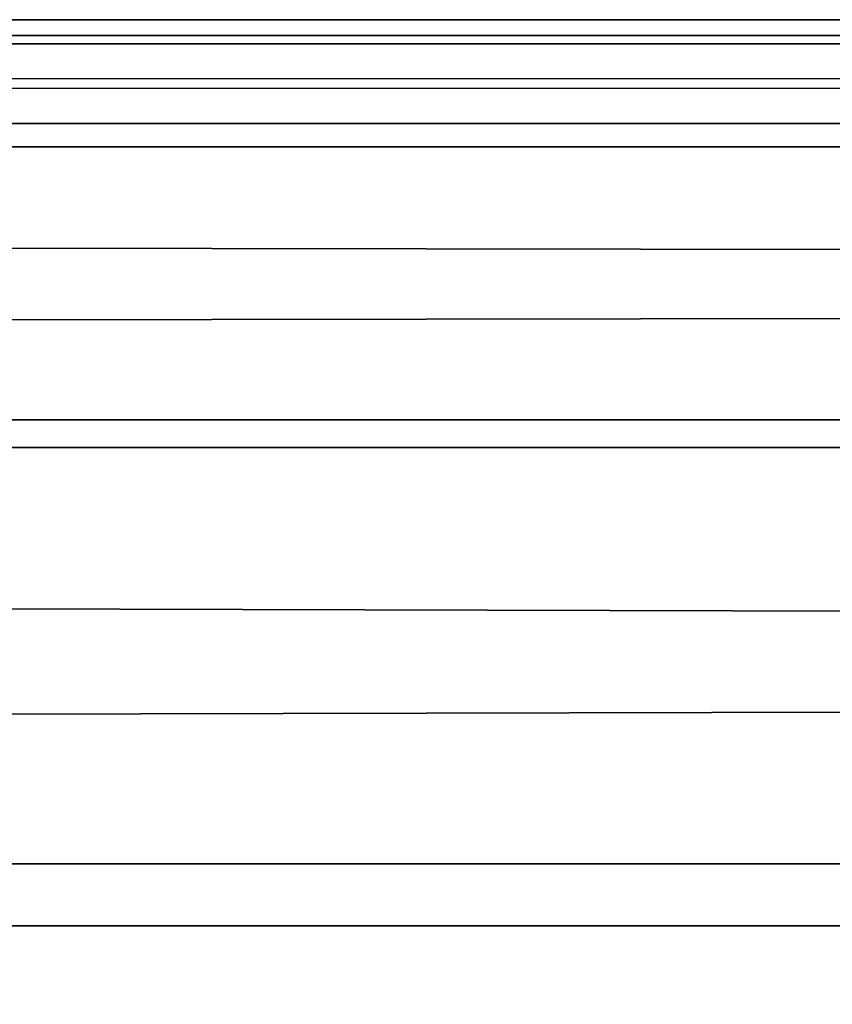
# Model space of a CAD drawing. Header units: inches. Extents: x 0 to 69, y -28.1 to 0.1.
# Tile 84 of 170: x 23.362 to 23.659, y -0.351 to 0.009. Entities that reach past the tile are written whole.
import ezdxf

# ---------------------------------------------------------------- set-up
doc = ezdxf.new("R2010")
doc.units = ezdxf.units.IN
doc.header["$LTSCALE"] = 0.03937
doc.header["$MEASUREMENT"] = 0
doc.layers.add('A-FURN-3-ST', color=151, linetype='Continuous')

msp = doc.modelspace()

# ---------------------------------------------------------------- meshes
at = {"layer": 'A-FURN-3-ST'}
mesh = msp.add_polyface(dxfattribs=at)
corners = [(0.25, -1.1, 18), (68.75, -1.1, 18), (0.25, -0.81543, 17.96255), (68.75, -0.81543, 17.96255), (0.25, -0.55024, 17.85277), (68.75, -0.55024, 17.85277), (0.25, -0.32248, 17.67812), (68.75, -0.32248, 17.67812), (0.25, -0.14765, 17.45049), (68.75, -0.14765, 17.45049), (0.25, -0.03766, 17.18538), (68.75, -0.03766, 17.18538), (0.25, 0, 16.90085), (68.75, 0.00877, 5.50038), (0.25, 0.00877, 5.50038), (0.25, -0.02918, 5.30892), (68.75, -0.02918, 5.30892), (0.25, -0.13754, 5.14658), (68.75, -0.13754, 5.14658), (0.25, -0.2998, 5.0381), (68.75, -0.2998, 5.0381), (0.25, -0.49123, 5), (0.25, -27.51, 5), (0.125, -0.49123, 5.03349), (0.125, -27.51, 5.03349), (0.03349, -0.49123, 5.125), (0.03349, -0.14469, 5.35669), (0.125, -0.02472, 5.50036), (0.125, -0.06013, 5.32172), (0.125, -0.16123, 5.17026), (0.125, -0.31262, 5.06904), (0.03349, -0.125, 16.90075), (0.125, -0.03349, 16.90082), (0.125, -0.07001, 17.17669), (0.03349, -0.84777, 17.84181), (0.125, -1.1, 17.96651), (0.125, -0.8241, 17.9302), (0.03349, -0.41084, 17.58969), (0.125, -0.34616, 17.65442), (0.125, -0.17665, 17.43373), (0.03349, -0.25588, 17.38793), (0.03349, -0.15838, 17.15295), (0.125, -0.56698, 17.82376), (0.125, -26.91, 17.96651), (0.25, -26.91, 18)]
mesh.append_faces([[corners[k] for k in face] for face in [(0, 1, 2), (2, 3, 4), (4, 5, 6), (6, 7, 8), (8, 9, 10), (10, 11, 12), (12, 13, 14), (14, 13, 15), (15, 16, 17), (17, 18, 19), (19, 20, 21), (21, 22, 23), (23, 24, 25), (26, 27, 28), (28, 27, 14), (28, 14, 15), (28, 15, 29), (29, 15, 17), (29, 17, 30), (30, 17, 19), (30, 19, 23), (23, 19, 21), (23, 25, 30), (27, 31, 32), (27, 32, 14), (14, 32, 12), (31, 33, 32), (32, 33, 10), (32, 10, 12), (34, 35, 36), (37, 38, 39, 40), (40, 39, 33, 41), (35, 0, 36), (36, 0, 2), (36, 2, 42), (42, 2, 4), (42, 4, 38), (38, 4, 6), (38, 6, 39), (39, 6, 8), (39, 8, 33), (33, 8, 10), (35, 43, 0), (44, 1, 0)]])
mesh = msp.add_polyface(dxfattribs=at)
corners = [(68.875, -0.49123, 5.03349), (68.875, -27.51, 5.03349), (68.75, -0.49123, 5), (68.75, 0.00877, 5.50038), (68.875, -0.02472, 5.50036), (68.75, -0.02918, 5.30892), (68.875, -0.06013, 5.32172), (68.75, -0.13754, 5.14658), (68.875, -0.16123, 5.17026), (68.75, -0.2998, 5.0381), (68.875, -0.31262, 5.06904), (68.96651, -0.34766, 5.15357), (68.96651, -0.11623, 5.50029), (68.96651, -0.14469, 5.35669), (68.96651, -0.22596, 5.23494), (68.75, 0, 16.90085), (68.875, -0.03349, 16.90082), (68.75, -1.1, 18), (68.875, -1.1, 17.96651), (68.75, -0.81543, 17.96255), (68.875, -0.8241, 17.9302), (68.75, -0.55024, 17.85277), (68.875, -0.56698, 17.82376), (68.75, -0.32248, 17.67812), (68.875, -0.34616, 17.65442), (68.75, -0.14765, 17.45049), (68.875, -0.17665, 17.43373), (68.75, -0.03766, 17.18538), (68.875, -0.07001, 17.17669), (68.96651, -0.15838, 17.15295), (68.96651, -1.1, 17.875), (68.75, -26.91, 18), (68.875, -26.91, 17.96651), (0.25, -0.81543, 17.96255), (0.25, -0.55024, 17.85277), (0.25, -0.32248, 17.67812), (0.25, -0.14765, 17.45049), (0.25, -0.03766, 17.18538), (0.25, 0, 16.90085), (0.25, -0.02918, 5.30892), (0.25, -0.13754, 5.14658), (0.25, -0.2998, 5.0381), (0.25, -0.49123, 5), (68.75, -27.51, 5)]
mesh.append_faces([[corners[k] for k in face] for face in [(0, 1, 2), (3, 4, 5), (5, 4, 6), (5, 6, 7), (7, 6, 8), (7, 8, 9), (9, 8, 10), (9, 10, 2), (2, 10, 0), (0, 10, 11), (12, 6, 4), (8, 6, 13, 14), (3, 15, 4), (4, 15, 16), (4, 16, 12), (17, 18, 19), (19, 18, 20), (19, 20, 21), (21, 20, 22), (21, 22, 23), (23, 22, 24), (23, 24, 25), (25, 24, 26), (25, 26, 27), (27, 26, 28), (27, 28, 15), (15, 28, 16), (16, 28, 29), (18, 30, 20), (17, 31, 18), (18, 32, 30), (33, 17, 19), (34, 19, 21), (35, 21, 23), (36, 23, 25), (37, 25, 27), (38, 27, 15), (15, 3, 38), (39, 3, 5), (40, 5, 7), (41, 7, 9), (42, 9, 2), (2, 43, 42)]])

doc.saveas('drawing.dxf')
